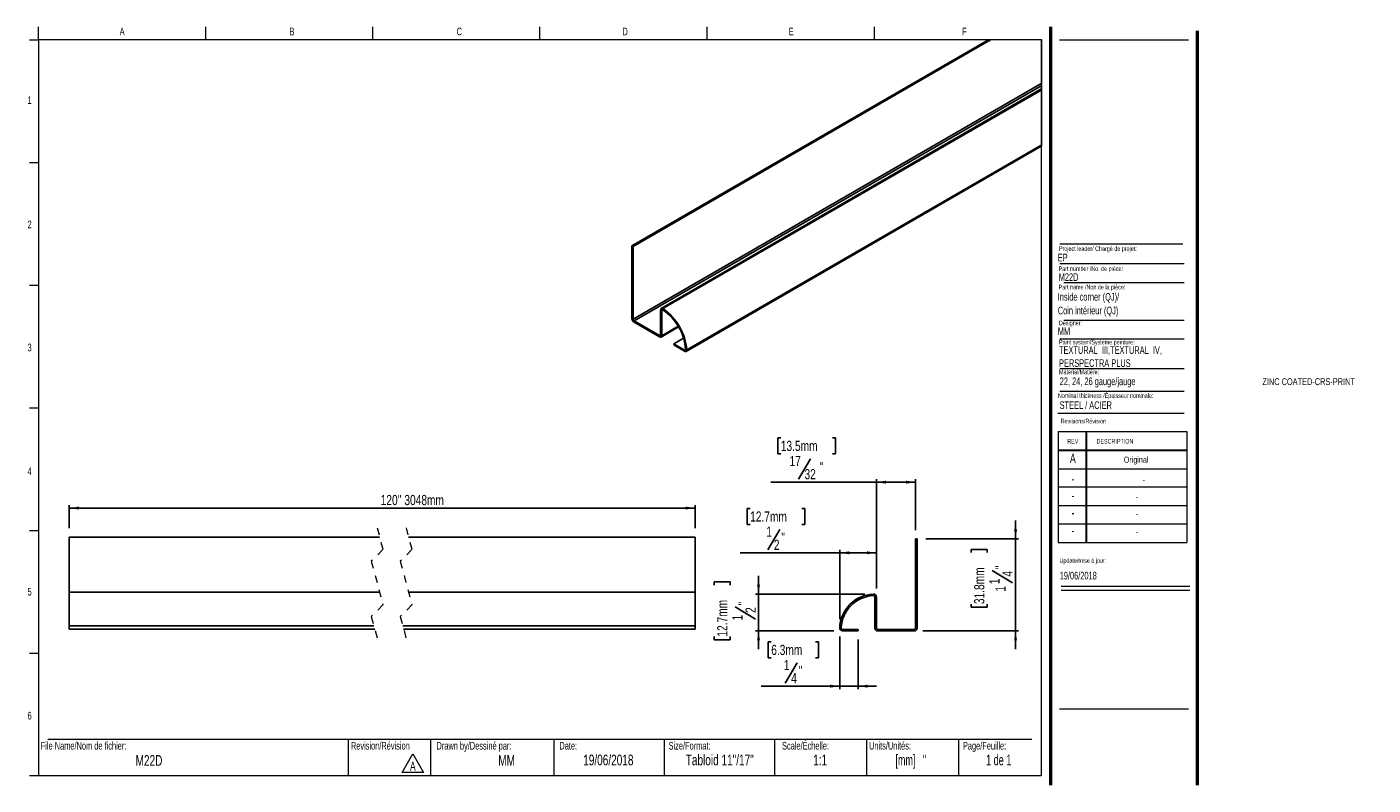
# Model space of a CAD drawing. Header units: inches. Extents: x 0.5 to 18.8, y 0.4 to 10.7.
import ezdxf

# ---------------------------------------------------------------- set-up
doc = ezdxf.new("R2010")
doc.units = ezdxf.units.IN
doc.header["$MEASUREMENT"] = 0
doc.linetypes.add('HIDDEN', pattern=[0.075, 0.05, -0.025])
doc.layers.add('FORMAT', color=7, linetype='Continuous')
doc.styles.add('SLDTEXTSTYLE0', font='TXT', dxfattribs={"width": 0.7})
doc.styles.add('SLDTEXTSTYLE1', font='TXT', dxfattribs={"width": 0.633333})
doc.styles.add('SLDTEXTSTYLE2', font='TXT', dxfattribs={"width": 0.625})
doc.styles.add('SLDTEXTSTYLE3', font='TXT', dxfattribs={"width": 0.75})
doc.dimstyles.new('SLDDIMSTYLE0', dxfattribs={"dimtxt": 0.137795, "dimasz": 0.13, "dimexe": 0, "dimexo": 0.0625, "dimgap": 0.034449, "dimtad": 1, "dimdec": 6, "dimrnd": 1e-09, "dimzin": 12, "dimdsep": 46, "dimlunit": 5, "dimtxsty": 'SLDTEXTSTYLE3', "dimsah": 1, "dimcen": 0.09, "dimadec": 0, "dimazin": 3, "dimtfac": 1, "dimtmove": 0, "dimatfit": 0, "dimfxl": 1, "dimfrac": 2, "dimtolj": 1, "dimtzin": 12, "dimarcsym": 0})
doc.dimstyles.new('SLDDIMSTYLE1', dxfattribs={"dimtxt": 0.137795, "dimasz": 0.13, "dimexe": 0, "dimexo": 0.0625, "dimgap": 0.034449, "dimtad": 1, "dimdec": 6, "dimrnd": 1e-09, "dimzin": 12, "dimdsep": 46, "dimlunit": 5, "dimtxsty": 'SLDTEXTSTYLE3', "dimsah": 1, "dimcen": 0.09, "dimadec": 0, "dimazin": 3, "dimtfac": 1, "dimtofl": 0, "dimtmove": 0, "dimatfit": 3, "dimfxl": 1, "dimfrac": 2, "dimtolj": 1, "dimtzin": 12, "dimarcsym": 0})
doc.dimstyles.new('SLDDIMSTYLE2', dxfattribs={"dimtxt": 0.137795, "dimasz": 0.13, "dimexe": 0, "dimexo": 0.0625, "dimgap": 0.034449, "dimtad": 1, "dimrnd": 1e-09, "dimzin": 12, "dimdsep": 46, "dimlunit": 5, "dimtxsty": 'SLDTEXTSTYLE3', "dimsah": 1, "dimcen": 0.09, "dimadec": 0, "dimazin": 3, "dimtfac": 1, "dimtofl": 0, "dimtmove": 0, "dimatfit": 3, "dimfxl": 1, "dimfrac": 2, "dimtolj": 1, "dimtzin": 12, "dimarcsym": 0})

# ---------------------------------------------------------------- blocks, each defined once
blk = doc.blocks.new('SW_NOTE_0')
at = {"color": 0, "linetype": 'Continuous', "lineweight": 0}
for p, q in [((-0.096, 0.015), (0.049, 0.266)), ((0.049, 0.266), (0.194, 0.015)), ((0.194, 0.015), (-0.096, 0.015))]:
    blk.add_line(p, q, dxfattribs=at)
at = {"color": 0, "linetype": 'Continuous', "lineweight": 0, "insert": (0.049, 0.161), "char_height": 0.125, "attachment_point": 2, "style": 'SLDTEXTSTYLE0'}
blk.add_mtext('A', dxfattribs=at)
blk = doc.blocks.new('SW_NOTE_1')
at = {"layer": 'FORMAT', "color": 0, "char_height": 0.10417, "attachment_point": 1, "style": 'SLDTEXTSTYLE0'}
for s, insert in [('TEXTURAL  III,TEXTURAL  IV,', (0, 0.134)), ('PERSPECTRA PLUS', (0, -0.044))]:
    blk.add_mtext(s, dxfattribs=dict(at, insert=insert))
blk = doc.blocks.new('_D')
at = {"layer": 'FORMAT'}
for p, q in [((13.903, 3.737), (13.903, 3.987)), ((12.682, 3.737), (13.942, 3.737)), ((13.903, 3.737), (13.903, 2.487)), ((13.3, 3.552), (13.3, 3.594)), ((13.3, 3.594), (13.518, 3.594)), ((13.518, 3.594), (13.518, 3.552)), ((13.587, 3.306), (13.862, 3.141)), ((13.3, 2.851), (13.3, 2.809)), ((13.3, 2.809), (13.518, 2.809)), ((13.518, 2.809), (13.518, 2.851)), ((12.643, 2.487), (13.942, 2.487)), ((13.903, 2.487), (13.903, 2.237))]:
    blk.add_line(p, q, dxfattribs=at)
for points in [[(13.903, 3.737), (13.923, 3.867), (13.883, 3.867)], [(13.903, 2.487), (13.883, 2.357), (13.923, 2.357)]]:
    blk.add_solid(points, dxfattribs=at)
at = {"layer": 'FORMAT', "attachment_point": 1, "rotation": 90, "style": 'SLDTEXTSTYLE3'}
for s, insert, char_height in [('31.8mm', (13.341, 2.851), 0.1378), ('"', (13.627, 3.325), 0.138), ('4', (13.725, 3.224), 0.138), ('1', (13.547, 3.122), 0.138), ('1', (13.629, 3.02), 0.138)]:
    blk.add_mtext(s, dxfattribs=dict(at, insert=insert, char_height=char_height))
blk = doc.blocks.new('_D_1')
at = {"layer": 'FORMAT'}
for p, q in [((10.296, 4.151), (10.254, 4.151)), ((10.254, 4.151), (10.254, 3.933)), ((10.997, 4.151), (11.039, 4.151)), ((11.039, 4.151), (11.039, 3.933)), ((10.254, 3.933), (10.296, 3.933)), ((10.701, 3.864), (10.536, 3.589)), ((11.039, 3.933), (10.997, 3.933)), ((11.513, 3.548), (10.161, 3.548)), ((11.513, 2.647), (11.513, 3.588)), ((11.513, 3.548), (12.013, 3.548)), ((12.013, 3.065), (12.013, 3.588))]:
    blk.add_line(p, q, dxfattribs=at)
for points in [[(11.513, 3.548), (11.643, 3.528), (11.643, 3.568)], [(12.013, 3.548), (11.883, 3.568), (11.883, 3.528)]]:
    blk.add_solid(points, dxfattribs=at)
at = {"layer": 'FORMAT', "attachment_point": 1, "style": 'SLDTEXTSTYLE3'}
for s, insert, char_height in [('12.7mm', (10.296, 4.11), 0.1378), ('1', (10.516, 3.904), 0.138), ('2', (10.618, 3.726), 0.138), ('"', (10.72, 3.823), 0.138)]:
    blk.add_mtext(s, dxfattribs=dict(at, insert=insert, char_height=char_height))
blk = doc.blocks.new('_D_2')
at = {"layer": 'FORMAT'}
for p, q in [((11.513, 2.411), (11.513, 1.697)), ((10.583, 2.339), (10.541, 2.339)), ((10.541, 2.339), (10.541, 2.121)), ((11.182, 2.339), (11.224, 2.339)), ((11.224, 2.339), (11.224, 2.121)), ((11.763, 2.369), (11.763, 1.697)), ((10.541, 2.121), (10.583, 2.121)), ((10.937, 2.052), (10.772, 1.777)), ((11.224, 2.121), (11.182, 2.121)), ((11.513, 1.736), (10.448, 1.736)), ((11.513, 1.736), (11.763, 1.736)), ((11.763, 1.736), (12.013, 1.736))]:
    blk.add_line(p, q, dxfattribs=at)
for points in [[(11.513, 1.736), (11.383, 1.756), (11.383, 1.716)], [(11.763, 1.736), (11.893, 1.716), (11.893, 1.756)]]:
    blk.add_solid(points, dxfattribs=at)
at = {"layer": 'FORMAT', "attachment_point": 1, "style": 'SLDTEXTSTYLE3'}
for s, insert, char_height in [('6.3mm', (10.583, 2.298), 0.1378), ('1', (10.753, 2.092), 0.138), ('"', (10.956, 2.012), 0.138), ('4', (10.854, 1.914), 0.138)]:
    blk.add_mtext(s, dxfattribs=dict(at, insert=insert, char_height=char_height))
blk = doc.blocks.new('_D_3')
at = {"layer": 'FORMAT'}
for p, q in [((10.713, 5.111), (10.671, 5.111)), ((10.671, 5.111), (10.671, 4.893)), ((11.414, 5.111), (11.456, 5.111)), ((11.456, 5.111), (11.456, 4.893)), ((10.671, 4.893), (10.713, 4.893)), ((11.117, 4.824), (10.952, 4.549)), ((11.456, 4.893), (11.414, 4.893)), ((12.013, 4.508), (10.578, 4.508)), ((12.013, 3.065), (12.013, 4.548)), ((12.544, 4.508), (12.013, 4.508)), ((12.544, 3.855), (12.544, 4.548))]:
    blk.add_line(p, q, dxfattribs=at)
for points in [[(12.013, 4.508), (12.143, 4.488), (12.143, 4.528)], [(12.544, 4.508), (12.414, 4.528), (12.414, 4.488)]]:
    blk.add_solid(points, dxfattribs=at)
at = {"layer": 'FORMAT', "attachment_point": 1, "style": 'SLDTEXTSTYLE3'}
for s, insert, char_height in [('13.5mm', (10.713, 5.07), 0.1378), ('17', (10.831, 4.864), 0.1378), ('"', (11.238, 4.783), 0.138), ('32', (11.035, 4.686), 0.1378)]:
    blk.add_mtext(s, dxfattribs=dict(at, insert=insert, char_height=char_height))
blk = doc.blocks.new('_D_4')
at = {"layer": 'FORMAT'}
for p, q in [((9.807, 3.11), (9.807, 3.152)), ((9.807, 3.152), (10.026, 3.152)), ((10.026, 3.152), (10.026, 3.11)), ((10.41, 2.987), (10.41, 3.237)), ((11.853, 2.987), (10.371, 2.987)), ((10.41, 2.987), (10.41, 2.487)), ((10.094, 2.814), (10.37, 2.648)), ((9.807, 2.409), (9.807, 2.367)), ((10.026, 2.367), (10.026, 2.409)), ((11.435, 2.487), (10.371, 2.487)), ((10.41, 2.487), (10.41, 2.237)), ((9.807, 2.367), (10.026, 2.367))]:
    blk.add_line(p, q, dxfattribs=at)
for points in [[(10.41, 2.987), (10.43, 3.117), (10.39, 3.117)], [(10.41, 2.487), (10.39, 2.357), (10.43, 2.357)]]:
    blk.add_solid(points, dxfattribs=at)
at = {"layer": 'FORMAT', "attachment_point": 1, "rotation": 90, "style": 'SLDTEXTSTYLE3'}
for s, insert, char_height in [('12.7mm', (9.848, 2.409), 0.1378), ('"', (10.135, 2.833), 0.138), ('2', (10.233, 2.731), 0.138), ('1', (10.055, 2.629), 0.138)]:
    blk.add_mtext(s, dxfattribs=dict(at, insert=insert, char_height=char_height))
blk = doc.blocks.new('_D_5')
at = {"layer": 'FORMAT'}
for p, q in [((1.043, 3.881), (1.043, 4.196)), ((1.043, 4.156), (9.549, 4.156)), ((9.549, 3.881), (9.549, 4.196))]:
    blk.add_line(p, q, dxfattribs=at)
for points in [[(1.043, 4.156), (1.173, 4.136), (1.173, 4.176)], [(9.549, 4.156), (9.419, 4.176), (9.419, 4.136)]]:
    blk.add_solid(points, dxfattribs=at)
at = {"layer": 'FORMAT', "insert": (5.275, 4.334), "char_height": 0.1378, "attachment_point": 1, "style": 'SLDTEXTSTYLE3'}
blk.add_mtext("120'' 3048mm", dxfattribs=at)

msp = doc.modelspace()

# ---------------------------------------------------------------- linework, layer by layer
at = {"color": 7, "linetype": 'Continuous', "lineweight": 18}
for p, q in [((0.6262516, 10.5170732), (0.6262516, 10.6939449)), ((2.8970849, 10.5170732), (2.8970849, 10.6939449)), ((5.1679183, 10.5170732), (5.1679183, 10.6939449)), ((7.4387516, 10.5170732), (7.4387516, 10.6939449)), ((9.7095849, 10.6939449), (9.7095849, 10.5170732)), ((11.9804183, 10.6939449), (11.9804183, 10.5170732)), ((0.5012516, 10.5170732), (0.6262516, 10.5170732)), ((14.2512516, 10.5170732), (0.6262516, 10.5170732)), ((0.6262516, 10.5170732), (0.6262516, 0.5170732)), ((14.2512516, 10.5170732), (14.2512516, 0.5170732)), ((14.5012516, 10.5170732), (16.2512516, 10.5170732)), ((0.5012516, 8.8504065), (0.6262516, 8.8504065)), ((14.5052809, 7.4796461), (16.192868, 7.4796461)), ((0.5012516, 7.1837398), (0.6262516, 7.1837398)), ((14.5578273, 7.2228331), (16.192868, 7.2228331)), ((14.5578273, 6.7072972), (16.192868, 6.7072972)), ((14.5052809, 6.4574028), (16.192868, 6.4574028)), ((14.5052809, 6.0531641), (16.192868, 6.0531641)), ((14.5052809, 5.7453132), (16.192868, 5.7453132)), ((0.5012516, 5.5170732), (0.6262516, 5.5170732)), ((14.4754278, 5.446808), (16.192868, 5.446808)), ((14.4811999, 5.1987495), (16.2311999, 5.1987495)), ((14.4811999, 5.1987495), (14.4811999, 3.6887495)), ((14.8561999, 5.1987495), (14.8561999, 3.6887495)), ((14.8661999, 5.1987495), (14.8661999, 3.6887495)), ((16.2311999, 5.1987495), (16.2311999, 3.6887495)), ((14.4811999, 4.9487495), (16.2311999, 4.9487495)), ((14.4811999, 4.9387495), (16.2311999, 4.9387495)), ((14.4811999, 4.6887495), (16.2311999, 4.6887495)), ((16.2311999, 4.4387495), (14.4811999, 4.4387495)), ((14.4811999, 4.1887495), (16.2311999, 4.1887495)), ((0.5012516, 3.8504065), (0.6262516, 3.8504065)), ((16.2311999, 3.9387495), (14.4811999, 3.9387495)), ((14.4811999, 3.6887495), (16.2311999, 3.6887495)), ((14.5215385, 3.094666), (16.2715385, 3.094666)), ((14.5215385, 3.0386495), (16.2715385, 3.0386495)), ((0.5012516, 2.1837398), (0.6262516, 2.1837398)), ((0.7512516, 1.0170732), (14.1262516, 1.0170732)), ((4.8316802, 1.0170732), (4.8316802, 0.5170732)), ((5.9539324, 1.0170732), (5.9539324, 0.5170732)), ((7.6262516, 1.0170732), (7.6262516, 0.5170732)), ((9.1262516, 1.0170732), (9.1262516, 0.5170732)), ((10.6262516, 1.0170732), (10.6262516, 0.5170732)), ((11.8762516, 1.0170732), (11.8762516, 0.5170732)), ((13.1262516, 1.0170732), (13.1262516, 0.5170732)), ((0.6262516, 0.5170732), (0.5012516, 0.5170732)), ((14.2512516, 0.5170732), (0.6262516, 0.5170732))]:
    msp.add_line(p, q, dxfattribs=at)
at = {"color": 7, "linetype": 'Continuous', "lineweight": 50}
for p, q in [((14.3762516, 10.6939449), (14.3762516, 0.3920732)), ((16.3762516, 0.3920732), (16.3762516, 10.6420732))]:
    msp.add_line(p, q, dxfattribs=at)
at = {"color": 7, "linetype": 'Continuous', "lineweight": 25}
for p, q in [((8.6901768, 7.7203107), (13.5338755, 10.5165195)), ((8.70432, 7.7121468), (13.5621619, 10.5165195)), ((8.70432, 6.7236178), (14.26166, 9.9318026)), ((8.7180174, 6.6998945), (14.26166, 9.9001711)), ((14.26166, 9.8550945), (9.0882561, 6.8685521)), ((9.1095377, 6.865796), (14.26166, 9.8400525)), ((9.4252523, 6.2848502), (14.26166, 9.0768491)), ((9.4335078, 6.304664), (14.26166, 9.0918969)), ((8.6901768, 7.7203107), (8.6901768, 6.7317818)), ((8.6901768, 7.7203107), (8.70432, 7.7121468)), ((8.70432, 7.7121468), (8.70432, 6.7236178)), ((9.0799701, 6.5067602), (9.0799701, 6.8502378)), ((9.0941109, 6.4985962), (9.0941109, 6.8420738)), ((8.7180174, 6.6998945), (9.0662727, 6.4988496)), ((8.7180174, 6.6835642), (9.0662727, 6.4825194)), ((9.0859564, 6.4805705), (9.3232837, 6.6175767)), ((9.2567471, 6.388892), (9.3908365, 6.4662994)), ((9.2567471, 6.3725617), (9.2567471, 6.388892)), ((9.4052542, 6.303161), (9.2567471, 6.388892)), ((9.4052542, 6.2868296), (9.2567471, 6.3725617)), ((1.042637, 3.7627471), (5.2597524, 3.7627471)), ((1.042637, 3.7627471), (1.042637, 3.0127677)), ((5.6534535, 3.7627471), (9.548617, 3.7627471)), ((9.548617, 3.7627471), (9.548617, 3.0127677)), ((12.564034, 3.7369971), (12.544034, 3.7369971)), ((12.544034, 3.7369971), (12.544034, 2.5263672)), ((12.564034, 3.7369971), (12.564034, 2.5263672)), ((5.2597454, 3.0127677), (1.042637, 3.0127677)), ((1.042637, 3.0127677), (1.042637, 3.0127265)), ((1.042637, 3.0127265), (5.2597571, 3.0127265)), ((1.042637, 3.0127265), (1.042637, 2.5545633)), ((9.548617, 3.0127677), (5.6534465, 3.0127677)), ((5.6534582, 3.0127265), (9.548617, 3.0127265)), ((9.548617, 3.0127677), (9.548617, 3.0127265)), ((9.548617, 3.0127265), (9.548617, 2.5545633)), ((11.992784, 2.5263672), (11.992784, 2.9470177)), ((12.012784, 2.5263672), (12.012784, 2.9470177)), ((1.042637, 2.5545633), (1.042637, 2.5127471)), ((1.042637, 2.5545633), (5.1821936, 2.5545633)), ((1.042637, 2.5127471), (5.1933073, 2.5127471)), ((5.5758924, 2.5545633), (9.548617, 2.5545633)), ((5.5870084, 2.5127471), (9.548617, 2.5127471)), ((9.548617, 2.5545633), (9.548617, 2.5127471)), ((11.5527634, 2.5069971), (11.762784, 2.5069971)), ((11.5527634, 2.4869971), (11.762784, 2.4869971)), ((11.762784, 2.4869971), (11.762784, 2.5069971)), ((12.5246639, 2.5069971), (12.0321541, 2.5069971)), ((12.5246639, 2.4869971), (12.0321541, 2.4869971))]:
    msp.add_line(p, q, dxfattribs=at)
at = {"color": 8, "linetype": 'Continuous', "lineweight": 25}
for p, q in [((9.0941109, 6.8420738), (9.1082565, 6.850239)), ((9.0941109, 6.4985962), (9.3174171, 6.6275077)), ((9.0662727, 6.4988496), (9.0799701, 6.5067566)), ((9.4052542, 6.303161), (9.4193951, 6.311325))]:
    msp.add_line(p, q, dxfattribs=at)
at = {"color": 7, "linetype": 'HIDDEN', "lineweight": 18}
for p, q in [((5.2265293, 3.8877471), (5.3052694, 3.5914872)), ((5.6202301, 3.8877471), (5.6989702, 3.5914872)), ((5.3052694, 3.5914872), (5.1477891, 3.4340069)), ((5.6989702, 3.5914872), (5.5414899, 3.4340069)), ((5.1477891, 3.4340069), (5.3052694, 2.8414872)), ((5.5414899, 3.4340069), (5.6989702, 2.8414872)), ((5.3052694, 2.8414872), (5.1477891, 2.6840069)), ((5.6989702, 2.8414872), (5.5414899, 2.6840069)), ((5.1477891, 2.6840069), (5.2265293, 2.3877471)), ((5.5414899, 2.6840069), (5.6202301, 2.3877471))]:
    msp.add_line(p, q, dxfattribs=at)
at = {"color": 7, "linetype": 'Continuous', "lineweight": 18, "flags": 128}
msp.add_lwpolyline([(14.26166, 9.0768491), (14.26166, 9.0918969), (14.26166, 9.8400525), (14.26166, 9.8550945), (14.26166, 9.9001711), (14.26166, 9.9318026), (14.26166, 10.5165195), (13.5621619, 10.5165195), (13.5338755, 10.5165195)], dxfattribs=at)
at = {"color": 7, "linetype": 'Continuous', "lineweight": 25, "flags": 128}
for points in [[(9.0799701, 6.8502378), (9.080545, 6.8564599), (9.0822487, 6.8617645), (9.0850083, 6.8659356), (9.0887137, 6.8688044), (9.0932145, 6.8702535), (9.0983255, 6.8702241), (9.1038424, 6.8687188), (9.1095377, 6.865796)], [(9.0941109, 6.8420738), (9.0943996, 6.8451843), (9.0952514, 6.8478372), (9.0966312, 6.8499222), (9.0984851, 6.8513571), (9.1007331, 6.8520823), (9.103291, 6.852067), (9.1060483, 6.8513137), (9.1088971, 6.8498529)], [(9.419381, 6.3120771), (9.4192238, 6.308881), (9.4184963, 6.3061154), (9.4172315, 6.3038932), (9.4154785, 6.3023068), (9.4133102, 6.3014186), (9.4108134, 6.3012661), (9.4080913, 6.3018551), (9.4052542, 6.303161)], [(9.4335078, 6.304664), (9.433191, 6.2982695), (9.4317384, 6.2927384), (9.4292087, 6.2882962), (9.4257028, 6.2851224), (9.4213662, 6.283346), (9.4163726, 6.2830409), (9.4109284, 6.2842178), (9.4052542, 6.2868296)]]:
    msp.add_lwpolyline(points, dxfattribs=at)
at = {"color": 7, "linetype": 'Continuous', "lineweight": 25}
for centre, radius, start, end in [((8.7042669, 6.2577239), 0.7171767, 4.34648457, 55.65332973), ((8.6873459, 6.247955), 0.7483137, 4.34617838, 55.65387107), ((8.7506177, 6.7345337), 0.0605035, 182.60695051, 237.39679436), ((8.7340511, 6.7249679), 0.0297617, 182.60008097, 237.40227771), ((9.0716192, 6.505406), 0.0084599, 230.80412082, 9.21069741), ((9.07714, 6.4958422), 0.0171929, 230.79637431, 9.21734441), ((11.992784, 2.5069971), 0.4804749, 92.60244037, 177.39755963), ((11.992784, 2.5069971), 0.4604749, 92.60244037, 177.39755963), ((11.972784, 2.9470177), 0.04, 0, 92.60244037), ((11.972784, 2.9470177), 0.02, 0, 92.60244037), ((11.5527634, 2.5269971), 0.04, 177.39755963, 270), ((11.5527634, 2.5269971), 0.02, 177.39755963, 270), ((12.0321541, 2.5263672), 0.0393701, 180, 270), ((12.0321541, 2.5263672), 0.0193701, 180, 270), ((12.5246639, 2.5263672), 0.0393701, 270, 0), ((12.5246639, 2.5263672), 0.0193701, 270, 0)]:
    msp.add_arc(centre, radius, start, end, dxfattribs=at)
at = {"layer": 'FORMAT', "color": 250, "lineweight": 18, "true_color": 0x454545}
msp.add_line((14.5052809, 7.7477891), (16.1756542, 7.7477891), dxfattribs=at)
at = {"layer": 'FORMAT', "lineweight": 18}
msp.add_line((14.5012516, 1.4265536), (16.2512516, 1.4265536), dxfattribs=at)

# ---------------------------------------------------------------- block references
at = {"color": 7, "linetype": 'Continuous', "lineweight": 0}
msp.add_blockref('SW_NOTE_0', (5.6629239, 0.5500403), dxfattribs=at)
at = {"layer": 'FORMAT'}
msp.add_blockref('SW_NOTE_1', (14.4936793, 6.2219515), dxfattribs=at)

# ---------------------------------------------------------------- texts
at = {"color": 7, "linetype": 'Continuous', "lineweight": 0}
for s, insert, char_height, attachment_point, style in [('A', (1.7614258, 10.6839024), 0.1041667, 2, 'SLDTEXTSTYLE0'), ('B', (4.0695891, 10.6839024), 0.1041667, 2, 'SLDTEXTSTYLE0'), ('C', (6.3441318, 10.6839024), 0.1041667, 2, 'SLDTEXTSTYLE0'), ('D', (8.5974733, 10.6839024), 0.1041667, 2, 'SLDTEXTSTYLE0'), ('E', (10.8526565, 10.6839024), 0.1041667, 2, 'SLDTEXTSTYLE0'), ('F', (13.2074254, 10.6839024), 0.1041667, 2, 'SLDTEXTSTYLE0'), ('1', (0.5037246, 9.7518248), 0.1041667, 2, 'SLDTEXTSTYLE0'), ('2', (0.5037246, 8.0618626), 0.1041667, 2, 'SLDTEXTSTYLE0'), ('Project leader/ Chargé de projet:', (14.4927736, 7.7128037), 0.0625, 1, 'SLDTEXTSTYLE0'), ('EP', (14.4770103, 7.6126145), 0.10416667, 1, 'SLDTEXTSTYLE0'), ('Part number /No. de pièce:', (14.4892638, 7.4395042), 0.0625, 1, 'SLDTEXTSTYLE0'), ('M22D', (14.4892638, 7.3462932), 0.10416667, 1, 'SLDTEXTSTYLE0'), ('MM', (14.4770103, 6.6115619), 0.10416667, 1, 'SLDTEXTSTYLE0'), ('Designer:', (14.4927736, 6.7027068), 0.0625, 1, 'SLDTEXTSTYLE0'), ('Paint system/Système peinture:', (14.4936793, 6.4423393), 0.0625, 1, 'SLDTEXTSTYLE0'), ('3', (0.5037246, 6.3910002), 0.1041667, 2, 'SLDTEXTSTYLE0'), ('ZINC COATED-CRS-PRINT', (17.2579034, 5.920721), 0.09375, 1, 'SLDTEXTSTYLE0'), ('Nominal thickness /Épaisseur nominale:', (14.4802784, 5.7152135), 0.0625, 1, 'SLDTEXTSTYLE0'), ('STEEL / ACIER', (14.5019361, 5.6065758), 0.104166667, 1, 'SLDTEXTSTYLE0'), ('Revisions/Révision', (14.5156012, 5.3694188), 0.0625, 1, 'SLDTEXTSTYLE0'), ('REV.', (14.6062312, 5.0951297), 0.0625, 1, 'SLDTEXTSTYLE0'), ('DESCRIPTION', (15.0041424, 5.0951297), 0.0625, 1, 'SLDTEXTSTYLE0'), ('A', (14.6820414, 4.8942809), 0.125, 2, 'SLDTEXTSTYLE0'), ('Original', (15.5419694, 4.8554617), 0.08333333, 2, 'SLDTEXTSTYLE0'), ('4', (0.5037246, 4.7085424), 0.1041667, 2, 'SLDTEXTSTYLE0'), ('-', (14.6833579, 4.6174037), 0.125, 2, 'SLDTEXTSTYLE0'), ('-', (15.6471739, 4.5785845), 0.0833333, 2, 'SLDTEXTSTYLE0'), ('-', (14.6833579, 4.3881653), 0.125, 2, 'SLDTEXTSTYLE0'), ('-', (15.5556728, 4.3493461), 0.0833333, 2, 'SLDTEXTSTYLE0'), ('-', (14.6833579, 4.1569001), 0.125, 2, 'SLDTEXTSTYLE0'), ('-', (15.5556728, 4.118081), 0.0833333, 2, 'SLDTEXTSTYLE0'), ('-', (14.6833579, 3.9142956), 0.125, 2, 'SLDTEXTSTYLE0'), ('-', (15.5556728, 3.8754764), 0.0833333, 2, 'SLDTEXTSTYLE0'), ('Update/mise à jour:', (14.5009021, 3.4746831), 0.0625, 1, 'SLDTEXTSTYLE0'), ('19/06/2018', (14.5029298, 3.2903145), 0.10416667, 1, 'SLDTEXTSTYLE0'), ('5', (0.5037246, 3.0715769), 0.1041667, 2, 'SLDTEXTSTYLE0'), ('6', (0.5037246, 1.3878409), 0.1041667, 2, 'SLDTEXTSTYLE0'), ('File Name/Nom de fichier:', (0.6549319, 0.9786785), 0.104166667, 1, 'SLDTEXTSTYLE0'), ('Revision/Révision', (4.8700984, 0.9786785), 0.104166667, 1, 'SLDTEXTSTYLE0'), ('Drawn by/Dessiné par:', (6.0332993, 0.9786785), 0.104166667, 1, 'SLDTEXTSTYLE0'), ('Date:', (7.7035091, 0.9786785), 0.10416667, 1, 'SLDTEXTSTYLE0'), ('Size/Format:', (9.1875093, 0.9786785), 0.104166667, 1, 'SLDTEXTSTYLE0'), ('Scale/Échelle:', (10.7293877, 0.9786785), 0.104166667, 1, 'SLDTEXTSTYLE0'), ('Units/Unités:', (11.9111167, 0.9786785), 0.104166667, 1, 'SLDTEXTSTYLE0'), ('Page/Feuille:', (13.1879976, 0.9786785), 0.104166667, 1, 'SLDTEXTSTYLE0'), ('M22D', (2.1261199, 0.7993968), 0.14583333, 2, 'SLDTEXTSTYLE0'), ('MM', (6.9863934, 0.7993968), 0.14583333, 2, 'SLDTEXTSTYLE0'), ('19/06/2018', (8.3687858, 0.805962), 0.14583333, 2, 'SLDTEXTSTYLE0'), ('Tabloid 11"/17"', (9.8831067, 0.805962), 0.145833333, 2, 'SLDTEXTSTYLE0'), ('1:1', (11.2474421, 0.805962), 0.14583333, 2, 'SLDTEXTSTYLE0'), ('[mm]   "', (12.4789981, 0.805962), 0.14583333, 2, 'SLDTEXTSTYLE2'), ('1 de 1', (13.6742198, 0.805962), 0.14583333, 2, 'SLDTEXTSTYLE1')]:
    msp.add_mtext(s, dxfattribs=dict(at, insert=insert, char_height=char_height, attachment_point=attachment_point, style=style))
at = {"layer": 'FORMAT', "attachment_point": 1, "style": 'SLDTEXTSTYLE0'}
for s, insert, char_height in [('Part name /Non de la pièce:', (14.4892638, 7.1904184), 0.0625), ('Inside corner (QJ)/', (14.4770103, 7.0784856), 0.104166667), ('Coin intérieur (QJ)', (14.4770103, 6.8922265), 0.104166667), ('Material/Matière:', (14.4936793, 6.0368173), 0.0625), ('22, 24, 26 gauge/jauge', (14.503118, 5.9304258), 0.104166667)]:
    msp.add_mtext(s, dxfattribs=dict(at, insert=insert, char_height=char_height))

# ---------------------------------------------------------------- dimensions: what is measured, and where the dimension line sits
at = {"layer": 'FORMAT'}
for base, p1, p2, dimstyle, picture, middle in [((12.012784, 4.5082436), (12.544034, 3.7369971), (12.012784, 2.9470177), 'SLDDIMSTYLE1', '_D_3', (11.063205, 4.5082436)), ((12.012784, 3.5482362), (11.5128046, 2.5288133), (12.012784, 2.9470177), 'SLDDIMSTYLE1', '_D_1', (10.6466217, 3.5482362)), ((11.762784, 1.7363725), (11.5128046, 2.5288133), (11.762784, 2.4869971), 'SLDDIMSTYLE0', '_D_2', (10.8828421, 1.7363725))]:
    dim = msp.add_linear_dim(base=base, p1=p1, p2=p2, dimstyle=dimstyle, dxfattribs=at)
    dim.commit()
    dim.dimension.update_dxf_attribs({"geometry": picture, "text_midpoint": middle, "dimtype": 160})
dim = msp.add_linear_dim(base=(9.548617, 4.1564479), p1=(1.042637, 3.7627471), p2=(9.548617, 3.7627471), angle=0, text="120'' 3048mm", dimstyle='SLDDIMSTYLE2', dxfattribs=at)
dim.commit()
dim.dimension.update_dxf_attribs({"geometry": '_D_5', "text_midpoint": (5.8653683, 4.1564479), "dimtype": 160})
for base, p1, p2, picture, middle in [((13.9026167, 2.4869971), (12.564034, 3.7369971), (12.5246639, 2.4869971), '_D', (13.9026167, 3.2011516)), ((10.4104012, 2.4869971), (11.9709678, 2.9869765), (11.5527634, 2.4869971), '_D_4', (10.4104012, 2.7593147))]:
    dim = msp.add_linear_dim(base=base, p1=p1, p2=p2, angle=90, dimstyle='SLDDIMSTYLE0', dxfattribs=at)
    dim.commit()
    dim.dimension.update_dxf_attribs({"geometry": picture, "text_midpoint": middle, "dimtype": 160})

doc.saveas('drawing.dxf')
